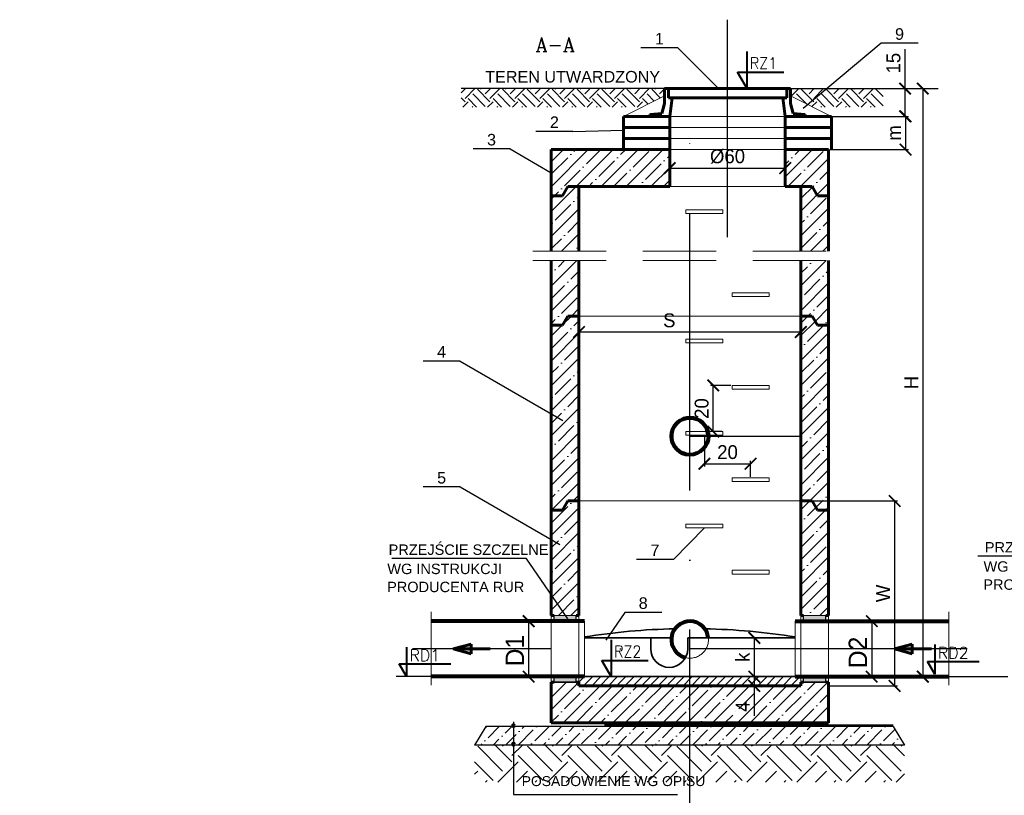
# Model space of a CAD drawing. Header units: millimetres. Extents: x -223 to 911, y -2562 to -571.
# Tile 12 of 15: x -210 to 216, y -906 to -571. Entities that reach past the tile are written whole.
import ezdxf
from ezdxf.enums import TextEntityAlignment as Align

# ---------------------------------------------------------------- set-up
doc = ezdxf.new("R2010")
doc.units = ezdxf.units.MM
doc.header["$LTSCALE"] = 10
for name, pattern in [('ACAD_ISO10W100', [18, 12, -3, 0, -3]), ('HIDDEN', [0.375, 0.25, -0.125]), ('HIDDEN2', [4.7625, 3.175, -1.5875])]:
    doc.linetypes.add(name, pattern=pattern)
for name, color, linetype, lineweight in [('Kineta', 7, 'Continuous', 35), ('KRESKOWANIE', 7, 'Continuous', 18), ('Opisy', 7, 'Continuous', 25), ('osie', 7, 'ACAD_ISO10W100', 25), ('Przecięcia', 7, 'HIDDEN2', 18), ('Przekroje', 7, 'Continuous', 60), ('Rury', 7, 'Continuous', 80), ('Studzienka - konstrukcje', 7, 'Continuous', 60), ('Studzineka - cienkie', 7, 'Continuous', 20), ('Teren', 7, 'Continuous', 20), ('Wymiary', 7, 'Continuous', 18)]:
    doc.layers.add(name, color=color, linetype=linetype, lineweight=lineweight)
doc.layers.add('USZCZELNIENIE', color=7, linetype='Continuous')
doc.styles.add('Arial', font='arial.ttf', dxfattribs={"height": 6})
doc.styles.add('Romanc', font='romanc.shx', dxfattribs={"height": 15})
doc.dimstyles.new('ISO-25', dxfattribs={"dimtxt": 6, "dimasz": 5, "dimexe": 1.25, "dimexo": 0.5, "dimgap": 2, "dimtad": 1, "dimdec": 0, "dimtxsty": 'Standard', "dimblk": 'ARCHTICK', "dimcen": 2.5, "dimadec": 0, "dimazin": 0, "dimtfac": 1, "dimtdec": 0, "dimtmove": 0, "dimatfit": 3, "dimfxl": 1, "dimarcsym": 0})
pattern_1 = [(45, (-620.534, -1283.801), (-5.388154, 5.388154), []), (45, (-615.146, -1283.801), (-5.388154, 5.388154), [9.525, -1.905, 0, -1.905])]

# ---------------------------------------------------------------- blocks, each defined once
blk = doc.blocks.new('_ArchTick')
at = {"color": 0, "linetype": 'ByBlock', "const_width": 0.15}
blk.add_lwpolyline([(-0.5, -0.5), (0.5, 0.5)], dxfattribs=at)
blk = doc.blocks.new('*D171')
at = {"layer": 'Defpoints', "color": 0, "transparency": 16777216}
for p in [(123.73, -612.57), (140.26, -626.97), (173.58, -626.97)]:
    blk.add_point(p, dxfattribs=at)
at = {"layer": 'Wymiary', "color": 0, "lineweight": -2, "transparency": 16777216}
for p, q in [((124.23, -612.57), (174.83, -612.57)), ((173.58, -612.57), (173.58, -626.97)), ((140.76, -626.97), (174.83, -626.97))]:
    blk.add_line(p, q, dxfattribs=at)
at = {"layer": 'Wymiary', "color": 0, "lineweight": -2, "transparency": 16777216, "xscale": 5, "yscale": 5, "zscale": 5}
for p, rotation in [((173.58, -612.57), 90), ((173.58, -626.97), 270)]:
    blk.add_blockref('_ArchTick', p, dxfattribs=dict(at, rotation=rotation))
at = {"layer": 'Wymiary', "color": 0, "transparency": 16777216, "insert": (168.58, -619.77), "char_height": 6, "attachment_point": 5, "rotation": 90}
blk.add_mtext('m', dxfattribs=at)
blk = doc.blocks.new('*D162')
at = {"layer": 'Defpoints', "color": 0, "transparency": 16777216}
for p in [(124.13, -600.57), (141.34, -854.97), (181.03, -854.97)]:
    blk.add_point(p, dxfattribs=at)
at = {"layer": 'Wymiary', "color": 0, "lineweight": -2, "transparency": 16777216}
for p, q in [((124.63, -600.57), (182.28, -600.57)), ((181.03, -600.57), (181.03, -854.97)), ((141.84, -854.97), (182.28, -854.97))]:
    blk.add_line(p, q, dxfattribs=at)
at = {"layer": 'Wymiary', "color": 0, "lineweight": -2, "transparency": 16777216, "xscale": 5, "yscale": 5, "zscale": 5}
for p, rotation in [((181.03, -600.57), 90), ((181.03, -854.97), 270)]:
    blk.add_blockref('_ArchTick', p, dxfattribs=dict(at, rotation=rotation))
at = {"layer": 'Wymiary', "color": 0, "transparency": 16777216, "insert": (176.03, -727.77), "char_height": 6, "attachment_point": 5, "rotation": 90}
blk.add_mtext('H', dxfattribs=at)
blk = doc.blocks.new('*D172')
at = {"layer": 'Defpoints', "color": 0, "transparency": 16777216}
for p in [(128.26, -778.97), (140.26, -858.97), (168.84, -858.97)]:
    blk.add_point(p, dxfattribs=at)
at = {"layer": 'Wymiary', "color": 0, "lineweight": -2, "transparency": 16777216}
for p, q in [((128.76, -778.97), (170.09, -778.97)), ((168.84, -778.97), (168.84, -858.97)), ((140.76, -858.97), (170.09, -858.97))]:
    blk.add_line(p, q, dxfattribs=at)
at = {"layer": 'Wymiary', "color": 0, "lineweight": -2, "transparency": 16777216, "xscale": 5, "yscale": 5, "zscale": 5}
for p, rotation in [((168.84, -778.97), 90), ((168.84, -858.97), 270)]:
    blk.add_blockref('_ArchTick', p, dxfattribs=dict(at, rotation=rotation))
at = {"layer": 'Wymiary', "color": 0, "transparency": 16777216, "insert": (163.84, -818.97), "char_height": 6, "attachment_point": 5, "rotation": 90}
blk.add_mtext('W', dxfattribs=at)
blk = doc.blocks.new('*D174')
at = {"layer": 'Defpoints', "color": 0, "transparency": 16777216}
for p in [(32.26, -686.97), (128.26, -686.97), (128.26, -705.86)]:
    blk.add_point(p, dxfattribs=at)
at = {"layer": 'Wymiary', "color": 0, "lineweight": -2, "transparency": 16777216}
for p, q in [((32.26, -687.47), (32.26, -707.11)), ((128.26, -687.47), (128.26, -707.11)), ((32.26, -705.86), (128.26, -705.86))]:
    blk.add_line(p, q, dxfattribs=at)
at = {"layer": 'Wymiary', "color": 0, "lineweight": -2, "transparency": 16777216, "xscale": 5, "yscale": 5, "zscale": 5, "rotation": 180}
blk.add_blockref('_ArchTick', (32.26, -705.86), dxfattribs=at)
at = {"layer": 'Wymiary', "color": 0, "lineweight": -2, "transparency": 16777216, "xscale": 5, "yscale": 5, "zscale": 5}
blk.add_blockref('_ArchTick', (128.26, -705.86), dxfattribs=at)
at = {"layer": 'Wymiary', "color": 0, "transparency": 16777216, "insert": (71.33, -700.86), "char_height": 6, "attachment_point": 5}
blk.add_mtext('S', dxfattribs=at)
blk = doc.blocks.new('*D175')
at = {"layer": 'Defpoints', "color": 0, "transparency": 16777216}
for p in [(90.36, -728.97), (98.53, -728.97), (94.53, -748.97)]:
    blk.add_point(p, dxfattribs=at)
at = {"layer": 'Wymiary', "color": 0, "lineweight": -2, "transparency": 16777216}
for p, q in [((98.03, -728.97), (89.11, -728.97)), ((90.36, -748.97), (90.36, -728.97)), ((94.03, -748.97), (89.11, -748.97))]:
    blk.add_line(p, q, dxfattribs=at)
at = {"layer": 'Wymiary', "color": 0, "lineweight": -2, "transparency": 16777216, "xscale": 5, "yscale": 5, "zscale": 5}
for p, rotation in [((90.36, -728.97), 90), ((90.36, -748.97), 270)]:
    blk.add_blockref('_ArchTick', p, dxfattribs=dict(at, rotation=rotation))
at = {"layer": 'Wymiary', "color": 0, "transparency": 16777216, "insert": (85.36, -738.97), "char_height": 6, "attachment_point": 5, "rotation": 90}
blk.add_mtext('20', dxfattribs=at)
blk = doc.blocks.new('*D176')
at = {"layer": 'Defpoints', "color": 0, "transparency": 16777216}
for p in [(86.53, -750.57), (106.53, -762.86), (106.53, -768.97)]:
    blk.add_point(p, dxfattribs=at)
at = {"layer": 'Wymiary', "color": 0, "lineweight": -2, "transparency": 16777216}
for p, q in [((86.53, -751.07), (86.53, -764.11)), ((106.53, -768.47), (106.53, -761.61)), ((86.53, -762.86), (106.53, -762.86))]:
    blk.add_line(p, q, dxfattribs=at)
at = {"layer": 'Wymiary', "color": 0, "lineweight": -2, "transparency": 16777216, "xscale": 5, "yscale": 5, "zscale": 5, "rotation": 180}
blk.add_blockref('_ArchTick', (86.53, -762.86), dxfattribs=at)
at = {"layer": 'Wymiary', "color": 0, "lineweight": -2, "transparency": 16777216, "xscale": 5, "yscale": 5, "zscale": 5}
blk.add_blockref('_ArchTick', (106.53, -762.86), dxfattribs=at)
at = {"layer": 'Wymiary', "color": 0, "transparency": 16777216, "insert": (96.53, -757.86), "char_height": 6, "attachment_point": 5}
blk.add_mtext('20', dxfattribs=at)
blk = doc.blocks.new('*D178')
at = {"layer": 'Defpoints', "color": 0, "transparency": 16777216}
for p in [(121.53, -634.97), (71.53, -642.97), (121.53, -642.97)]:
    blk.add_point(p, dxfattribs=at)
at = {"layer": 'Wymiary', "color": 0, "lineweight": -2, "transparency": 16777216}
for p, q in [((71.53, -642.47), (71.53, -633.72)), ((121.53, -642.47), (121.53, -633.72)), ((71.53, -634.97), (121.53, -634.97))]:
    blk.add_line(p, q, dxfattribs=at)
at = {"layer": 'Wymiary', "color": 0, "lineweight": -2, "transparency": 16777216, "xscale": 5, "yscale": 5, "zscale": 5, "rotation": 180}
blk.add_blockref('_ArchTick', (71.53, -634.97), dxfattribs=at)
at = {"layer": 'Wymiary', "color": 0, "lineweight": -2, "transparency": 16777216, "xscale": 5, "yscale": 5, "zscale": 5}
blk.add_blockref('_ArchTick', (121.53, -634.97), dxfattribs=at)
at = {"layer": 'Wymiary', "color": 0, "transparency": 16777216, "insert": (96.53, -629.97), "char_height": 6, "attachment_point": 5}
blk.add_mtext('%%c60', dxfattribs=at)
blk = doc.blocks.new('*D166')
at = {"layer": 'Defpoints', "color": 0, "transparency": 16777216}
for p in [(12.15, -830.97), (10.49, -854.97), (12.15, -854.97)]:
    blk.add_point(p, dxfattribs=at)
at = {"layer": 'Wymiary', "color": 0, "lineweight": -2, "transparency": 16777216}
for p, q in [((11.65, -830.97), (9.24, -830.97)), ((10.49, -830.97), (10.49, -854.97)), ((11.65, -854.97), (9.24, -854.97))]:
    blk.add_line(p, q, dxfattribs=at)
at = {"layer": 'Wymiary', "color": 0, "lineweight": -2, "transparency": 16777216, "xscale": 5, "yscale": 5, "zscale": 5}
for p, rotation in [((10.49, -830.97), 90), ((10.49, -854.97), 270)]:
    blk.add_blockref('_ArchTick', p, dxfattribs=dict(at, rotation=rotation))
at = {"layer": 'Wymiary', "color": 0, "transparency": 16777216, "insert": (4.49, -843.71), "char_height": 8, "attachment_point": 5, "rotation": 90}
blk.add_mtext('D1', dxfattribs=at)
blk = doc.blocks.new('*D167')
at = {"layer": 'Defpoints', "color": 0, "transparency": 16777216}
for p in [(159.06, -830.97), (158.94, -854.97), (159.06, -854.97)]:
    blk.add_point(p, dxfattribs=at)
at = {"layer": 'Wymiary', "color": 0, "lineweight": -2, "transparency": 16777216}
for p, q in [((158.56, -830.97), (157.69, -830.97)), ((158.94, -830.97), (158.94, -854.97)), ((158.56, -854.97), (157.69, -854.97))]:
    blk.add_line(p, q, dxfattribs=at)
at = {"layer": 'Wymiary', "color": 0, "lineweight": -2, "transparency": 16777216, "xscale": 5, "yscale": 5, "zscale": 5}
for p, rotation in [((158.94, -830.97), 90), ((158.94, -854.97), 270)]:
    blk.add_blockref('_ArchTick', p, dxfattribs=dict(at, rotation=rotation))
at = {"layer": 'Wymiary', "color": 0, "transparency": 16777216, "insert": (152.94, -844.49), "char_height": 8, "attachment_point": 5, "rotation": 90}
blk.add_mtext('D2', dxfattribs=at)
blk = doc.blocks.new('*D180')
at = {"layer": 'Defpoints', "color": 0, "transparency": 16777216}
for p in [(125.86, -838.17), (108.13, -854.97), (125.86, -854.97)]:
    blk.add_point(p, dxfattribs=at)
at = {"layer": 'Wymiary', "color": 0, "lineweight": -2, "transparency": 16777216}
for p, q in [((125.36, -838.17), (106.88, -838.17)), ((108.13, -838.17), (108.13, -854.97)), ((125.36, -854.97), (106.88, -854.97))]:
    blk.add_line(p, q, dxfattribs=at)
at = {"layer": 'Wymiary', "color": 0, "lineweight": -2, "transparency": 16777216, "xscale": 5, "yscale": 5, "zscale": 5}
for p, rotation in [((108.13, -838.17), 90), ((108.13, -854.97), 270)]:
    blk.add_blockref('_ArchTick', p, dxfattribs=dict(at, rotation=rotation))
at = {"layer": 'Wymiary', "color": 0, "transparency": 16777216, "insert": (103.13, -846.57), "char_height": 6, "attachment_point": 5, "rotation": 90}
blk.add_mtext('k', dxfattribs=at)
blk = doc.blocks.new('*D168')
at = {"layer": 'Defpoints', "color": 0, "transparency": 16777216}
for p in [(108.12, -854.97), (108.12, -858.97), (109.12, -858.97)]:
    blk.add_point(p, dxfattribs=at)
at = {"layer": 'Wymiary', "color": 0, "lineweight": -2, "transparency": 16777216}
for p, q in [((107.62, -854.97), (106.87, -854.97)), ((108.12, -854.97), (108.12, -858.97)), ((108.62, -858.97), (106.87, -858.97)), ((108.12, -858.97), (108.12, -871.97))]:
    blk.add_line(p, q, dxfattribs=at)
at = {"layer": 'Wymiary', "color": 0, "lineweight": -2, "transparency": 16777216, "xscale": 5, "yscale": 5, "zscale": 5}
for p, rotation in [((108.12, -854.97), 90), ((108.12, -858.97), 270)]:
    blk.add_blockref('_ArchTick', p, dxfattribs=dict(at, rotation=rotation))
at = {"layer": 'Wymiary', "color": 0, "transparency": 16777216, "insert": (103.12, -867.97), "char_height": 6, "attachment_point": 5, "rotation": 90}
blk.add_mtext('4', dxfattribs=at)
blk = doc.blocks.new('*D181')
at = {"color": 0, "lineweight": -2, "transparency": 16777216}
for p, q in [((173.35, -600.57), (173.35, -583.57)), ((142.03, -600.57), (174.6, -600.57)), ((173.35, -612.57), (173.35, -600.57)), ((142.03, -612.57), (174.6, -612.57))]:
    blk.add_line(p, q, dxfattribs=at)
at = {"layer": 'Defpoints', "color": 0, "transparency": 16777216}
for p in [(141.53, -600.57), (173.35, -600.57), (141.53, -612.57)]:
    blk.add_point(p, dxfattribs=at)
at = {"color": 0, "lineweight": -2, "transparency": 16777216, "xscale": 5, "yscale": 5, "zscale": 5}
for p, rotation in [((173.35, -600.57), 90), ((173.35, -612.57), 270)]:
    blk.add_blockref('_ArchTick', p, dxfattribs=dict(at, rotation=rotation))
at = {"color": 0, "transparency": 16777216, "insert": (168.35, -589.57), "char_height": 6, "attachment_point": 5, "rotation": 90}
blk.add_mtext('15', dxfattribs=at)

msp = doc.modelspace()

# ---------------------------------------------------------------- hatches: boundary and pattern name
at = {"layer": 'Kineta', "lineweight": 15}
h = msp.add_hatch(dxfattribs=at)
h.set_pattern_fill('ANSI31', color=256, scale=0.8, style=0)
h.set_pattern_definition([(45, (-620.534, -1283.8007), (-1.796051, 1.796051), [])])
h.paths.add_polyline_path([(80.26, -858.97), (80.26, -854.97), (32.26, -854.97), (32.26, -857.37), (32.26, -858.97)])
h.paths.add_polyline_path([(80.26, -854.97), (80.26, -858.97), (128.26, -858.97), (128.26, -857.37), (128.26, -854.97), (125.86, -854.97)])
at = {"layer": 'KRESKOWANIE'}
h = msp.add_hatch(dxfattribs=at)
h.set_pattern_fill('ANSI35', color=256, scale=1.2, style=0)
h.set_pattern_definition(pattern_1)
h.paths.add_polyline_path([(71.53, -642.97), (71.53, -626.97), (20.26, -626.97), (20.26, -646.97), (25.11, -646.97), (27.42, -642.97)])
h.paths.add_polyline_path([(140.26, -626.97), (121.53, -626.97), (121.53, -642.97), (128.26, -642.97), (133.11, -642.97), (135.42, -646.97), (140.26, -646.97)])
h.paths.add_polyline_path([(32.26, -642.97), (27.42, -642.97), (25.11, -646.97), (20.26, -646.97), (20.26, -670.97), (32.26, -670.97)])
h.paths.add_polyline_path([(128.26, -670.97), (140.26, -670.97), (140.26, -646.97), (135.42, -646.97), (133.11, -642.97), (128.26, -642.97)])
h.paths.add_polyline_path([(32.26, -674.97), (20.26, -674.97), (20.26, -702.97), (25.11, -702.97), (27.42, -698.97), (32.26, -698.97)])
h.paths.add_polyline_path([(128.26, -698.97), (133.11, -698.97), (135.42, -702.97), (140.26, -702.97), (140.26, -674.97), (128.26, -674.97)])
h = msp.add_hatch(dxfattribs=at)
h.set_pattern_fill('ANSI35', color=256, scale=1.2, style=0)
h.set_pattern_definition(pattern_1)
h.paths.add_polyline_path([(20.26, -782.97), (25.11, -782.97), (27.42, -778.97), (32.26, -778.97), (32.26, -698.97), (27.42, -698.97), (25.11, -702.97), (20.26, -702.97)])
h.paths.add_polyline_path([(128.26, -778.97), (133.11, -778.97), (135.42, -782.97), (140.26, -782.97), (140.26, -702.97), (135.42, -702.97), (133.11, -698.97), (128.26, -698.97)])
h = msp.add_hatch(dxfattribs=at)
h.set_pattern_fill('ANSI35', color=256, scale=1.2, style=0)
h.set_pattern_definition(pattern_1)
h.paths.add_polyline_path([(20.26, -819.66), (26.38, -828.57), (31.06, -828.57), (32.26, -828.57), (32.26, -778.97), (27.42, -778.97), (25.11, -782.97), (20.26, -782.97)])
h.paths.add_polyline_path([(20.26, -828.57), (21.46, -828.57), (26.38, -828.57), (20.26, -819.66)])
h.paths.add_polyline_path([(128.26, -828.57), (140.26, -828.57), (140.26, -782.97), (135.42, -782.97), (133.11, -778.97), (128.26, -778.97)])
h.paths.add_polyline_path([(80.26, -858.97), (80.26, -874.97), (140.26, -874.97), (140.26, -857.37), (128.26, -857.37), (128.26, -858.97)])
h.paths.add_polyline_path([(80.26, -874.97), (80.26, -858.97), (32.26, -858.97), (32.26, -857.37), (20.26, -857.37), (20.26, -874.97)])
h.paths.add_polyline_path([(100.52, -868.97), (100.52, -863.37), (107.72, -863.37), (107.72, -868.97)], flags=24)
h = msp.add_hatch(dxfattribs=at)
h.set_pattern_fill('ANSI36', color=256, scale=1.2, style=0)
h.set_pattern_definition([(45, (331.0313, -898.9155), (2.020558, 7.40871), [9.525, -1.905, 0, -1.905])])
h.paths.add_polyline_path([(173.15, -884.57), (168.26, -876.57), (-7.98, -876.57), (-12.94, -884.57)])
at = {"layer": 'Opisy', "lineweight": 60}
h = msp.add_hatch(color=256, dxfattribs=at)
h.paths.add_polyline_path([(-14.43, -845.04), (-14.43, -842.97), (-22.16, -842.97)])
h.paths.add_polyline_path([(-22.16, -842.97), (-14.43, -842.97), (-14.43, -840.9)])
h = msp.add_hatch(color=256, dxfattribs=at)
h.paths.add_polyline_path([(176.44, -845.04), (176.44, -842.97), (168.72, -842.97)])
h.paths.add_polyline_path([(168.72, -842.97), (176.44, -842.97), (176.44, -840.9)])
at = {"layer": 'Teren'}
h = msp.add_hatch(dxfattribs=at)
h.set_pattern_fill('EARTH', color=256, scale=1.2, angle=45, style=0)
h.set_pattern_definition([(45, (-620.534, -1283.801), (7e-16, 10.77631), [7.62, -7.62]), (45, (-622.555, -1281.78), (7e-16, 10.77631), [7.62, -7.62]), (45, (-624.575, -1279.7596), (7e-16, 10.77631), [7.62, -7.62]), (135, (-624.575, -1278.4126), (-10.77631, 7e-16), [7.62, -7.62]), (135, (-622.555, -1276.392), (-10.77631, 7e-16), [7.62, -7.62]), (135, (-620.534, -1274.3714), (-10.77631, 7e-16), [7.62, -7.62])])
h.paths.add_polyline_path([(139.59, -600.57), (131.31, -607.52), (133.44, -608.57), (163.9, -608.57), (163.9, -600.57)])
h.paths.add_polyline_path([(139.59, -600.57), (123.73, -600.57), (123.73, -603.77), (131.31, -607.52)])
h.paths.add_polyline_path([(-18.67, -600.57), (-18.67, -608.57), (59.62, -608.57), (69.33, -603.77), (69.33, -600.57)])
h = msp.add_hatch(dxfattribs=at)
h.set_pattern_fill('EARTH', color=256, scale=2.4, angle=45, style=0)
h.set_pattern_definition([(45, (-945.081, -1341.692), (1e-15, 21.55261), [15.24, -15.24]), (45, (-949.123, -1337.651), (1e-15, 21.55261), [15.24, -15.24]), (45, (-953.164, -1333.61), (1e-15, 21.55261), [15.24, -15.24]), (135, (-953.164, -1330.916), (-21.55261, 1e-15), [15.24, -15.24]), (135, (-949.123, -1326.875), (-21.55261, 1e-15), [15.24, -15.24]), (135, (-945.081, -1322.834), (-21.55261, 1e-15), [15.24, -15.24])])
h.paths.add_polyline_path([(173.15, -900.57), (173.15, -884.57), (-12.94, -884.57), (-12.94, -900.57)])
at = {"layer": 'USZCZELNIENIE'}
h = msp.add_hatch(color=256, dxfattribs=at)
h.paths.add_polyline_path([(21.46, -828.57), (21.46, -830.97), (31.06, -830.97), (31.06, -828.57)])
h.paths.add_polyline_path([(31.06, -857.37), (31.06, -854.97), (21.46, -854.97), (21.46, -857.37)])
h = msp.add_hatch(color=256, dxfattribs=at)
h.paths.add_polyline_path([(129.46, -828.57), (129.46, -830.97), (139.06, -830.97), (139.06, -828.57)])
h.paths.add_polyline_path([(139.06, -857.37), (139.06, -854.97), (129.46, -854.97), (129.46, -857.37)])

# ---------------------------------------------------------------- linework, layer by layer
at = {"layer": 'Kineta'}
for p, q in [((34.66, -838.17), (72.3, -838.17)), ((63.31, -842.97), (63.31, -838.17)), ((79.31, -838.17), (125.86, -838.17)), ((79.31, -842.97), (79.31, -838.17)), ((32.26, -854.97), (128.26, -854.97))]:
    msp.add_line(p, q, dxfattribs=at)
for centre, radius, start, end in [((355.92, -1039.37), 290, 80.4727, 80.4727), ((80.26, -1124.17), 290, 99.5273, 99.5273), ((80.26, -1124.17), 290, 91.2751, 99.0468), ((355.92, -1124.17), 290, 99.5273, 99.5273), ((355.92, -1124.17), 290, 80.4727, 80.4727), ((80.26, -1124.17), 290, 80.9532, 88.7249), ((71.31, -842.97), 8, 180, 0)]:
    msp.add_arc(centre, radius, start, end, dxfattribs=at)
at = {"layer": 'Opisy'}
for p, q in [((75.08, -582.98), (59.08, -582.98)), ((75.08, -582.98), (92.67, -600.57)), ((162.96, -580.96), (129.29, -609.21)), ((178.96, -580.96), (162.96, -580.96)), ((29.63, -619.12), (13.63, -619.12)), ((29.63, -619.12), (51.53, -618.49)), ((2.42, -626.67), (-13.58, -626.67)), ((2.42, -626.67), (20.26, -636.97)), ((-19.18, -718.44), (-35.18, -718.44)), ((-19.18, -718.44), (25.34, -744.14)), ((-19.18, -772.92), (-35.18, -772.92)), ((-19.18, -772.92), (24.01, -797.85)), ((73.13, -804.33), (86.53, -790.57)), ((-48.65, -803.67), (9.29, -803.67)), ((9.29, -803.67), (27.35, -829.98)), ((73.13, -804.33), (57.13, -804.33)), ((204.87, -802.63), (283.92, -802.63)), ((52.04, -827.15), (43.94, -839.18)), ((68.04, -827.15), (52.04, -827.15)), ((-31.74, -854.97), (-46.84, -854.97)), ((192.26, -854.97), (217.84, -854.97)), ((3.95, -874.46), (3.95, -905.95)), ((3.95, -905.95), (74.83, -905.95))]:
    msp.add_line(p, q, dxfattribs=at)
at = {"layer": 'Opisy', "lineweight": 40}
for p, q in [((104.89, -584.45), (104.89, -600.45)), ((104.89, -600.45), (100.89, -593.52)), ((100.89, -593.52), (120.89, -593.52)), ((46.14, -838.97), (46.14, -854.97)), ((-42.39, -842.17), (-42.39, -854.97)), ((186.2, -841.12), (186.2, -853.92)), ((-42.39, -854.97), (-45.59, -849.43)), ((-45.59, -849.43), (-23.19, -849.43)), ((46.14, -854.97), (42.14, -848.04)), ((42.14, -848.04), (62.14, -848.04)), ((186.2, -853.92), (183, -848.38)), ((183, -848.38), (205.4, -848.38))]:
    msp.add_line(p, q, dxfattribs=at)
at = {"layer": 'Opisy', "lineweight": 60}
for p, q in [((-22.16, -842.97), (-14.43, -840.9)), ((-6.16, -842.97), (-22.16, -842.97)), ((-22.16, -842.97), (-14.43, -845.04)), ((-14.43, -845.04), (-14.43, -840.9)), ((168.72, -842.97), (176.44, -840.9)), ((184.72, -842.97), (168.72, -842.97)), ((168.72, -842.97), (176.44, -845.04)), ((176.44, -845.04), (176.44, -840.9))]:
    msp.add_line(p, q, dxfattribs=at)
for centre in [(3.95, -876.17), (3.95, -884.17)]:
    msp.add_circle(centre, 0.4, dxfattribs=at)
at = {"layer": 'osie'}
for p, q in [((96.53, -664.78), (96.53, -570.76)), ((80.26, -1134.65), (80.26, -603.82)), ((80.26, -750.97), (128.26, -750.97)), ((200.26, -842.97), (-39.74, -842.97))]:
    msp.add_line(p, q, dxfattribs=at)
at = {"layer": 'Przecięcia'}
for p, q in [((12.26, -670.97), (148.26, -670.97)), ((12.26, -674.97), (148.26, -674.97)), ((-31.74, -826.97), (-31.74, -858.97)), ((20.26, -828.57), (20.26, -832.17)), ((32.26, -828.57), (32.26, -832.17)), ((128.26, -828.57), (128.26, -832.17)), ((140.26, -828.57), (140.26, -832.17)), ((192.26, -826.97), (192.26, -860.23)), ((20.26, -830.97), (20.26, -854.97)), ((32.26, -830.97), (32.26, -854.97)), ((128.26, -830.97), (128.26, -854.97)), ((140.26, -830.97), (140.26, -854.97)), ((20.26, -857.37), (20.26, -854.97)), ((32.26, -857.37), (32.26, -854.97)), ((128.26, -857.37), (128.26, -854.97)), ((140.26, -857.37), (140.26, -854.97))]:
    msp.add_line(p, q, dxfattribs=at)
msp.add_arc((80.26, -838.97), 8, 256.3031, 5.7392, dxfattribs=at)
at = {"layer": 'Rury'}
for p, q in [((34.66, -830.97), (-31.74, -830.97)), ((125.86, -830.97), (192.26, -830.97)), ((34.66, -854.97), (-31.74, -854.97)), ((125.86, -854.97), (192.26, -854.97))]:
    msp.add_line(p, q, dxfattribs=at)
msp.add_circle((80.26, -750.97), 7.99, dxfattribs=at)
for centre in [(80.26, -750.97), (80.26, -838.97)]:
    msp.add_arc(centre, 8, 5.7392, 256.3031, dxfattribs=at)
at = {"layer": 'Studzienka - konstrukcje'}
for p, q in [((69.33, -600.57), (69.33, -606.97)), ((70.93, -600.57), (69.33, -600.57)), ((70.93, -600.57), (122.13, -600.57)), ((70.93, -604.57), (70.93, -600.57)), ((122.13, -604.57), (122.13, -600.57)), ((122.13, -600.57), (123.73, -600.57)), ((123.73, -600.57), (123.73, -606.97)), ((122.13, -604.57), (70.93, -604.57)), ((72.53, -604.57), (71.53, -612.57)), ((120.53, -604.57), (121.53, -612.57)), ((69.33, -606.97), (68.15, -611.36)), ((123.73, -606.97), (124.9, -611.36)), ((51.53, -617.37), (51.53, -612.57)), ((51.53, -612.57), (71.53, -612.57)), ((62.93, -611.77), (68.15, -611.36)), ((62.93, -612.57), (62.93, -611.77)), ((71.53, -612.57), (62.93, -612.57)), ((71.53, -612.57), (71.53, -617.37)), ((141.53, -612.57), (121.53, -612.57)), ((121.53, -612.57), (121.53, -617.37)), ((121.53, -612.57), (130.13, -612.57)), ((130.13, -611.77), (124.9, -611.36)), ((130.13, -612.57), (130.13, -611.77)), ((141.53, -617.37), (141.53, -612.57)), ((51.53, -622.17), (51.53, -617.37)), ((51.53, -617.37), (71.53, -617.37)), ((71.53, -617.37), (71.53, -622.17)), ((141.53, -617.37), (121.53, -617.37)), ((121.53, -617.37), (121.53, -622.17)), ((141.53, -622.17), (141.53, -617.37)), ((51.53, -626.97), (51.53, -622.17)), ((51.53, -622.17), (71.53, -622.17)), ((71.53, -622.17), (71.53, -626.97)), ((141.53, -622.17), (121.53, -622.17)), ((121.53, -622.17), (121.53, -626.97)), ((141.53, -626.97), (141.53, -622.17)), ((71.53, -626.97), (20.26, -626.97)), ((20.26, -626.97), (20.26, -646.97)), ((71.53, -642.97), (71.53, -626.97)), ((140.26, -626.97), (121.53, -626.97)), ((121.53, -626.97), (121.53, -642.97)), ((140.26, -646.97), (140.26, -626.97)), ((25.11, -646.97), (27.42, -642.97)), ((25.11, -646.97), (27.42, -642.97)), ((32.26, -642.97), (27.42, -642.97)), ((27.42, -642.97), (71.53, -642.97)), ((32.26, -670.97), (32.26, -642.97)), ((121.53, -642.97), (128.26, -642.97)), ((128.26, -670.97), (128.26, -642.97)), ((128.26, -642.97), (133.11, -642.97)), ((128.26, -642.97), (133.11, -642.97)), ((135.42, -646.97), (133.11, -642.97)), ((135.42, -646.97), (133.11, -642.97)), ((20.26, -670.97), (20.26, -646.97)), ((25.11, -646.97), (20.26, -646.97)), ((25.11, -646.97), (20.26, -646.97)), ((135.42, -646.97), (140.26, -646.97)), ((135.42, -646.97), (140.26, -646.97)), ((140.26, -670.97), (140.26, -646.97)), ((20.26, -702.97), (20.26, -674.97)), ((32.26, -698.97), (32.26, -674.97)), ((128.26, -698.97), (128.26, -674.97)), ((140.26, -702.97), (140.26, -674.97)), ((25.11, -702.97), (27.42, -698.97)), ((25.11, -702.97), (27.42, -698.97)), ((32.26, -698.97), (27.42, -698.97)), ((32.26, -698.97), (27.42, -698.97)), ((32.26, -778.97), (32.26, -698.97)), ((128.26, -778.97), (128.26, -698.97)), ((128.26, -698.97), (133.11, -698.97)), ((128.26, -698.97), (133.11, -698.97)), ((135.42, -702.97), (133.11, -698.97)), ((135.42, -702.97), (133.11, -698.97)), ((20.26, -782.97), (20.26, -702.97)), ((25.11, -702.97), (20.26, -702.97)), ((25.11, -702.97), (20.26, -702.97)), ((135.42, -702.97), (140.26, -702.97)), ((135.42, -702.97), (140.26, -702.97)), ((140.26, -782.97), (140.26, -702.97)), ((25.11, -782.97), (27.42, -778.97)), ((25.11, -782.97), (27.42, -778.97)), ((32.26, -778.97), (27.42, -778.97)), ((32.26, -778.97), (27.42, -778.97)), ((32.26, -828.57), (32.26, -778.97)), ((128.26, -778.97), (133.11, -778.97)), ((128.26, -778.97), (133.11, -778.97)), ((128.26, -828.57), (128.26, -778.97)), ((135.42, -782.97), (133.11, -778.97)), ((135.42, -782.97), (133.11, -778.97)), ((25.11, -782.97), (20.26, -782.97)), ((25.11, -782.97), (20.26, -782.97)), ((20.26, -828.57), (20.26, -782.97)), ((135.42, -782.97), (140.26, -782.97)), ((135.42, -782.97), (140.26, -782.97)), ((140.26, -828.57), (140.26, -782.97)), ((21.46, -828.57), (20.26, -828.57)), ((32.26, -828.57), (31.06, -828.57)), ((129.46, -828.57), (128.26, -828.57)), ((140.26, -828.57), (139.06, -828.57)), ((20.26, -874.97), (20.26, -857.37)), ((21.46, -857.37), (20.26, -857.37)), ((31.06, -857.37), (32.26, -857.37)), ((32.26, -858.97), (32.26, -857.31)), ((32.26, -858.97), (128.26, -858.97)), ((128.26, -858.97), (128.26, -857.37)), ((129.46, -857.37), (128.26, -857.37)), ((139.06, -857.37), (140.26, -857.37)), ((140.26, -874.97), (140.26, -857.37)), ((140.26, -874.97), (20.26, -874.97))]:
    msp.add_line(p, q, dxfattribs=at)
at = {"layer": 'Studzienka - konstrukcje', "lineweight": 25}
for p, q in [((-7.98, -876.57), (-12.94, -884.57)), ((168.26, -876.57), (-7.98, -876.57)), ((168.26, -876.57), (-7.74, -876.57)), ((168.26, -876.57), (173.15, -884.57)), ((173.15, -884.57), (-12.94, -884.57))]:
    msp.add_line(p, q, dxfattribs=at)
at = {"layer": 'Studzienka - konstrukcje', "linetype": 'HIDDEN', "lineweight": 50, "ltscale": 50}
msp.add_line((168.26, -876.17), (-7.74, -876.17), dxfattribs=at)
at = {"layer": 'Studzineka - cienkie'}
for p, q in [((69.33, -603.77), (51.53, -612.57)), ((123.73, -603.77), (141.53, -612.57)), ((121.53, -612.57), (71.53, -612.57)), ((71.53, -617.37), (121.53, -617.37)), ((121.53, -622.17), (71.53, -622.17)), ((71.53, -626.97), (121.53, -626.97)), ((32.26, -642.97), (128.26, -642.97)), ((71.53, -642.97), (121.53, -642.97)), ((78.53, -652.97), (94.53, -652.97)), ((78.53, -654.57), (78.53, -652.97)), ((94.53, -654.57), (78.53, -654.57)), ((94.53, -652.97), (94.53, -654.57)), ((98.53, -688.97), (114.53, -688.97)), ((98.53, -690.57), (98.53, -688.97)), ((114.53, -688.97), (114.53, -690.57)), ((114.53, -690.57), (98.53, -690.57)), ((32.26, -698.97), (128.26, -698.97)), ((32.26, -698.97), (128.26, -698.97)), ((78.53, -708.97), (94.53, -708.97)), ((78.53, -710.57), (78.53, -708.97)), ((94.53, -710.57), (78.53, -710.57)), ((94.53, -708.97), (94.53, -710.57)), ((98.53, -728.97), (114.53, -728.97)), ((98.53, -730.57), (98.53, -728.97)), ((114.53, -730.57), (98.53, -730.57)), ((114.53, -728.97), (114.53, -730.57)), ((78.53, -748.97), (94.53, -748.97)), ((78.53, -750.57), (78.53, -748.97)), ((94.53, -748.97), (94.53, -750.57)), ((94.53, -750.57), (78.53, -750.57)), ((98.53, -768.97), (114.53, -768.97)), ((98.53, -770.57), (98.53, -768.97)), ((114.53, -770.57), (98.53, -770.57)), ((114.53, -768.97), (114.53, -770.57)), ((32.26, -778.97), (128.26, -778.97)), ((32.26, -778.97), (128.26, -778.97)), ((78.53, -788.97), (94.53, -788.97)), ((78.53, -790.57), (78.53, -788.97)), ((94.53, -790.57), (78.53, -790.57)), ((94.53, -788.97), (94.53, -790.57)), ((98.53, -808.97), (114.53, -808.97)), ((98.53, -810.57), (98.53, -808.97)), ((114.53, -808.97), (114.53, -810.57)), ((114.53, -810.57), (98.53, -810.57)), ((31.06, -828.57), (21.46, -828.57)), ((128.26, -828.57), (140.26, -828.57)), ((139.06, -828.57), (129.46, -828.57)), ((34.66, -830.97), (34.66, -854.97)), ((125.86, -830.97), (125.86, -854.97)), ((31.06, -854.97), (21.46, -854.97)), ((32.26, -857.37), (20.26, -857.37)), ((128.26, -857.37), (140.26, -857.37)), ((140.26, -857.37), (128.26, -857.37))]:
    msp.add_line(p, q, dxfattribs=at)
msp.add_arc((71.31, -842.97), 8, 5.7392, 5.7392, dxfattribs=at)
at = {"layer": 'Teren', "lineweight": 30}
for p, q in [((69.33, -600.57), (-18.67, -600.57)), ((123.73, -600.57), (187.73, -600.57))]:
    msp.add_line(p, q, dxfattribs=at)
at = {"layer": 'USZCZELNIENIE'}
for p, q in [((21.46, -830.97), (21.46, -828.57)), ((31.06, -830.97), (31.06, -828.57)), ((129.46, -830.97), (129.46, -828.57)), ((139.06, -830.97), (139.06, -828.57)), ((21.46, -830.97), (31.06, -830.97)), ((21.46, -857.37), (21.46, -854.97)), ((31.06, -857.37), (31.06, -854.97)), ((129.46, -857.37), (129.46, -854.97)), ((139.06, -857.37), (139.06, -854.97)), ((32.26, -857.37), (20.26, -857.37)), ((21.46, -857.37), (31.06, -857.37)), ((140.26, -857.37), (128.26, -857.37)), ((129.46, -857.37), (139.06, -857.37))]:
    msp.add_line(p, q, dxfattribs=at)

# ---------------------------------------------------------------- texts
at = {"layer": 'Opisy', "style": 'Arial'}
for s, p in [('9', (170.96, -580.96)), ('1', (67.08, -582.98)), ('2', (21.63, -619.12)), ('3', (-5.58, -626.67)), ('4', (-27.18, -718.44)), ('5', (-27.18, -772.92)), ('7', (65.13, -804.33)), ('8', (60.04, -827.15))]:
    msp.add_text(s, height=5, dxfattribs=at).set_placement(p, align=Align.BOTTOM_CENTER)
at = {"layer": 'Opisy', "lineweight": 40, "style": 'Romanc', "width": 0.9}
for s, p in [('RZ1', (106.2, -592.09)), ('RZ2', (47.46, -846.61))]:
    msp.add_text(s, height=5, dxfattribs=at).set_placement(p)
at = {"layer": 'Opisy', "style": 'Arial'}
for s, height, p in [('TEREN UTWARDZONY', 5, (-8.31, -597.94)), ('PRZEJŚCIE SZCZELNE', 4.5, (207.87, -801.25)), ('PRZEJŚCIE SZCZELNE', 4.5, (-50.1, -802.28)), ('WG INSTRUKCJI', 4.5, (207.31, -809.56)), ('WG INSTRUKCJI', 4.5, (-50.66, -810.6)), ('PRODUCENTA RUR', 4.5, (207.21, -817.38)), ('PRODUCENTA RUR ', 4.5, (-50.76, -818.41))]:
    msp.add_text(s, height=height, dxfattribs=at).set_placement(p)
at = {"layer": 'Opisy', "lineweight": 40, "style": 'Romanc'}
for s, p in [('RD1', (-41.08, -848.21)), ('RD2', (187.51, -847.16))]:
    msp.add_text(s, height=5, dxfattribs=at).set_placement(p)
at = {"layer": 'Opisy', "insert": (7.48, -898.01), "char_height": 4.3, "width": 149.8, "attachment_point": 1, "style": 'Arial'}
msp.add_mtext('POSADOWIENIE WG OPISU', dxfattribs=at)
at = {"layer": 'Przekroje', "style": 'Romanc'}
msp.add_text('A-A', height=6, dxfattribs=at).set_placement((21.97, -584.52), align=Align.CENTER)

# ---------------------------------------------------------------- dimensions: what is measured, and where the dimension line sits
at = {"color": 7}
dim = msp.add_aligned_dim(p1=(141.53, -612.57), p2=(141.53, -600.57), distance=-31.83, text='15', dimstyle='ISO-25', dxfattribs=at)
dim.commit()
dim.dimension.update_dxf_attribs({"geometry": '*D181', "text_midpoint": (168.35, -589.57)})
at = {"layer": 'Wymiary'}
for base, p1, p2, text, picture, middle in [((181.03, -854.97), (124.13, -600.57), (141.34, -854.97), 'H', '*D162', (176.03, -727.77)), ((168.84, -858.97), (128.26, -778.97), (140.26, -858.97), 'W', '*D172', (163.84, -818.97)), ((108.13, -854.97), (125.86, -838.17), (125.86, -854.97), 'k', '*D180', (103.13, -846.57))]:
    dim = msp.add_linear_dim(base=base, p1=p1, p2=p2, angle=90, text=text, dimstyle='ISO-25', dxfattribs=at)
    dim.commit()
    dim.dimension.update_dxf_attribs({"geometry": picture, "text_midpoint": middle})
dim = msp.add_linear_dim(base=(173.58, -626.97), p1=(123.73, -612.57), p2=(140.26, -626.97), angle=90, text='m', dimstyle='ISO-25', override={"dimtmove": 1}, dxfattribs=at)
dim.commit()
dim.dimension.update_dxf_attribs({"geometry": '*D171', "text_midpoint": (168.58, -619.77)})
dim = msp.add_linear_dim(base=(121.53, -634.97), p1=(71.53, -642.97), p2=(121.53, -642.97), text='%%c60', dimstyle='ISO-25', dxfattribs=at)
dim.commit()
dim.dimension.update_dxf_attribs({"geometry": '*D178', "text_midpoint": (96.53, -629.97)})
dim = msp.add_linear_dim(base=(128.26, -705.86), p1=(32.26, -686.97), p2=(128.26, -686.97), text='S', dimstyle='ISO-25', dxfattribs=at)
dim.commit()
dim.dimension.update_dxf_attribs({"geometry": '*D174', "text_midpoint": (71.33, -705.86), "dimtype": 160})
for base, p1, p2, picture, middle in [((90.36, -728.97), (94.53, -748.97), (98.53, -728.97), '*D175', (85.36, -738.97)), ((108.12, -858.97), (108.12, -854.97), (109.12, -858.97), '*D168', (103.12, -867.97))]:
    dim = msp.add_linear_dim(base=base, p1=p1, p2=p2, angle=90, dimstyle='ISO-25', dxfattribs=at)
    dim.commit()
    dim.dimension.update_dxf_attribs({"geometry": picture, "text_midpoint": middle})
dim = msp.add_linear_dim(base=(106.53, -762.86), p1=(86.53, -750.57), p2=(106.53, -768.97), dimstyle='ISO-25', dxfattribs=at)
dim.commit()
dim.dimension.update_dxf_attribs({"geometry": '*D176', "text_midpoint": (96.53, -757.86)})
for base, p1, p2, text, picture, middle in [((10.49, -854.97), (12.15, -830.97), (12.15, -854.97), 'D1', '*D166', (10.49, -843.71)), ((158.94, -854.97), (159.06, -830.97), (159.06, -854.97), 'D2', '*D167', (158.94, -844.49))]:
    dim = msp.add_linear_dim(base=base, p1=p1, p2=p2, angle=90, text=text, dimstyle='ISO-25', override={"dimtxt": 8}, dxfattribs=at)
    dim.commit()
    dim.dimension.update_dxf_attribs({"geometry": picture, "text_midpoint": middle, "dimtype": 160})

doc.saveas('drawing.dxf')
